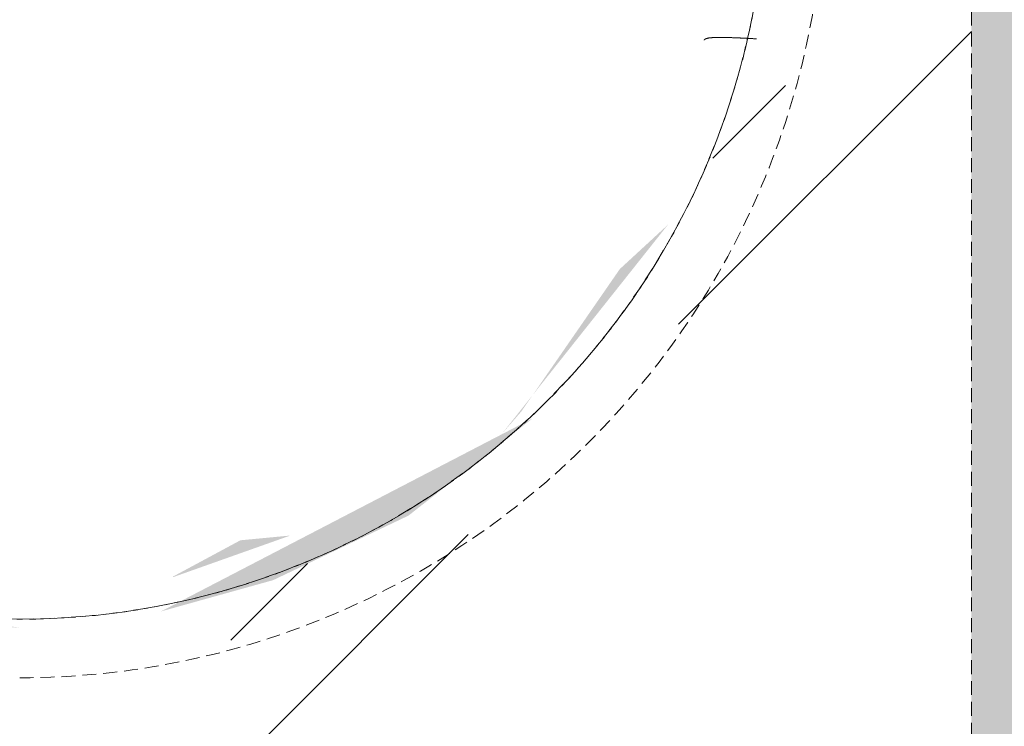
# Model space of a CAD drawing. Header units: millimetres. Extents: x 16156 to 91527, y 4646 to 113494.
# Tile 176 of 256: x 24786 to 25123, y 82574 to 82815. Entities that reach past the tile are written whole.
import ezdxf

# ---------------------------------------------------------------- set-up
doc = ezdxf.new("R2010")
doc.units = ezdxf.units.MM
doc.linetypes.add('ARC Demolished', pattern=[7.14375, 4.7625, -2.38125])
for name, color, linetype, lineweight in [('A--AR9__AlgVoorz', 1, 'Continuous', 9), ('A--L74__VasteSanitaireVoorz', 1, 'ARC Demolished', 9), ('A--L82__LosseGebruikersInvent', 1, 'ARC Demolished', 9)]:
    doc.layers.add(name, color=color, linetype=linetype, lineweight=lineweight)
pattern_1 = [(45, (0, 0), (-212.132, 212.132), [])]
pattern_2 = [(135, (82865.42, -24786.26), (-212.132, -212.132), [])]

# ---------------------------------------------------------------- blocks, each defined once
blk = doc.blocks.new('FP_201-AB-Begane grond - slooptekening')
at = {"layer": 'A--L74__VasteSanitaireVoorz', "flags": 128}
blk.add_lwpolyline([(255, 0), (254.8, -10.2), (254.18, -20.38), (253.17, -30.53), (251.74, -40.63), (249.92, -50.66), (247.69, -60.61), (245.07, -70.47), (242.06, -80.21), (238.65, -89.83), (234.87, -99.3), (230.71, -108.61), (226.18, -117.75), (221.29, -126.7), (216.05, -135.45), (210.46, -143.98), (204.53, -152.28), (198.28, -160.34), (191.71, -168.14), (184.83, -175.67), (177.66, -182.93), (170.2, -189.88), (162.47, -196.54), (154.48, -202.88), (146.25, -208.89), (137.78, -214.58), (129.09, -219.91), (120.19, -224.9), (111.1, -229.53), (101.83, -233.78), (92.4, -237.67), (82.82, -241.17), (73.11, -244.29), (63.28, -247.02), (53.36, -249.36), (43.34, -251.29), (33.26, -252.82), (23.12, -253.95), (12.95, -254.67), (2.75, -254.99), (-7.45, -254.89), (-17.63, -254.39), (-27.79, -253.48), (-37.91, -252.17), (-47.96, -250.45), (-57.94, -248.33), (-67.82, -245.82), (-77.6, -242.91), (-87.25, -239.61), (-96.76, -235.93), (-106.12, -231.87), (-115.3, -227.44), (-124.31, -222.65), (-133.11, -217.5), (-141.7, -212), (-150.07, -206.17), (-158.19, -200), (-166.06, -193.51), (-173.67, -186.72), (-181, -179.62), (-188.04, -172.24), (-194.77, -164.59), (-201.2, -156.67), (-207.3, -148.49), (-213.08, -140.09), (-218.51, -131.45), (-223.59, -122.61), (-228.31, -113.57), (-232.67, -104.35), (-236.66, -94.96), (-240.27, -85.42), (-243.49, -75.75), (-246.32, -65.95), (-248.76, -56.04), (-250.81, -46.05), (-252.45, -35.99), (-253.69, -25.86), (-254.52, -15.7), (-254.94, -5.51), (-255, 0)], dxfattribs=at)
blk = doc.blocks.new('FP_202-AB-Begane grond - slooptekening')
at = {"layer": 'A--L74__VasteSanitaireVoorz', "color": 240, "linetype": 'Continuous'}
for p, q in [((56.63, 248.69), (56.65, 248.9)), ((56.63, 248.69), (56.65, 248.9)), ((56.65, 248.9), (56.66, 249.12)), ((56.65, 248.9), (56.66, 249.12)), ((56.66, 249.12), (56.67, 249.33)), ((56.66, 249.12), (56.67, 249.33)), ((56.67, 249.33), (56.68, 249.54)), ((56.67, 249.33), (56.68, 249.54)), ((56.68, 249.54), (56.69, 249.75)), ((56.68, 249.54), (56.69, 249.75)), ((56.69, 249.75), (56.7, 249.96)), ((56.69, 249.75), (56.7, 249.96)), ((56.7, 249.96), (56.71, 250.18)), ((56.7, 249.96), (56.71, 250.18)), ((56.71, 250.18), (56.72, 250.39)), ((56.71, 250.18), (56.72, 250.39)), ((56.72, 250.39), (56.73, 250.6)), ((56.72, 250.39), (56.73, 250.6)), ((56.73, 250.6), (56.74, 250.82)), ((56.73, 250.6), (56.74, 250.82)), ((56.74, 250.82), (56.75, 251.03)), ((56.74, 250.82), (56.75, 251.03)), ((56.75, 251.03), (56.76, 251.25)), ((56.75, 251.03), (56.76, 251.25)), ((56.76, 251.25), (56.77, 251.46)), ((56.76, 251.25), (56.77, 251.46)), ((56.77, 251.46), (56.78, 251.67)), ((56.77, 251.46), (56.78, 251.67)), ((56.47, 245.39), (56.48, 245.6)), ((56.47, 245.39), (56.48, 245.6)), ((56.48, 245.6), (56.49, 245.8)), ((56.48, 245.6), (56.49, 245.8)), ((56.49, 245.8), (56.5, 246)), ((56.49, 245.8), (56.5, 246)), ((56.5, 246), (56.51, 246.2)), ((56.5, 246), (56.51, 246.2)), ((56.51, 246.2), (56.52, 246.41)), ((56.51, 246.2), (56.52, 246.41)), ((56.52, 246.41), (56.53, 246.61)), ((56.52, 246.41), (56.53, 246.61)), ((56.53, 246.61), (56.54, 246.82)), ((56.53, 246.61), (56.54, 246.82)), ((56.54, 246.82), (56.55, 247.02)), ((56.54, 246.82), (56.55, 247.02)), ((56.55, 247.02), (56.56, 247.23)), ((56.55, 247.02), (56.56, 247.23)), ((56.56, 247.23), (56.57, 247.44)), ((56.56, 247.23), (56.57, 247.44)), ((56.57, 247.44), (56.58, 247.64)), ((56.57, 247.44), (56.58, 247.64)), ((56.58, 247.64), (56.59, 247.85)), ((56.58, 247.64), (56.59, 247.85)), ((56.59, 247.85), (56.6, 248.06)), ((56.59, 247.85), (56.6, 248.06)), ((56.6, 248.06), (56.61, 248.27)), ((56.6, 248.06), (56.61, 248.27)), ((56.61, 248.27), (56.62, 248.48)), ((56.61, 248.27), (56.62, 248.48)), ((56.62, 248.48), (56.63, 248.69)), ((56.62, 248.48), (56.63, 248.69)), ((56.34, 242.15), (56.35, 242.33)), ((56.34, 242.15), (56.35, 242.33)), ((56.34, 241.96), (56.34, 242.15)), ((56.34, 241.96), (56.34, 242.15)), ((56.35, 242.33), (56.36, 242.51)), ((56.35, 242.33), (56.36, 242.51)), ((56.36, 242.69), (56.37, 242.88)), ((56.36, 242.69), (56.37, 242.88)), ((56.36, 242.51), (56.36, 242.69)), ((56.36, 242.51), (56.36, 242.69)), ((56.37, 242.88), (56.38, 243.07)), ((56.37, 242.88), (56.38, 243.07)), ((56.38, 243.25), (56.39, 243.44)), ((56.38, 243.25), (56.39, 243.44)), ((56.38, 243.07), (56.38, 243.25)), ((56.38, 243.07), (56.38, 243.25)), ((56.39, 243.44), (56.4, 243.63)), ((56.39, 243.44), (56.4, 243.63)), ((56.4, 243.63), (56.41, 243.82)), ((56.4, 243.63), (56.41, 243.82)), ((56.41, 244.02), (56.42, 244.21)), ((56.41, 244.02), (56.42, 244.21)), ((56.41, 243.82), (56.41, 244.02)), ((56.41, 243.82), (56.41, 244.02)), ((56.42, 244.21), (56.43, 244.41)), ((56.42, 244.21), (56.43, 244.41)), ((56.43, 244.41), (56.44, 244.6)), ((56.43, 244.41), (56.44, 244.6)), ((56.44, 244.6), (56.45, 244.8)), ((56.44, 244.6), (56.45, 244.8)), ((56.45, 244.8), (56.46, 245)), ((56.45, 244.8), (56.46, 245)), ((56.46, 245.19), (56.47, 245.39)), ((56.46, 245.19), (56.47, 245.39)), ((56.46, 245), (56.46, 245.19)), ((56.46, 245), (56.46, 245.19)), ((56.29, 239.76), (56.3, 239.92)), ((56.29, 239.76), (56.3, 239.92)), ((56.29, 239.6), (56.29, 239.76)), ((56.29, 239.6), (56.29, 239.76)), ((56.29, 239.44), (56.29, 239.6)), ((56.29, 239.44), (56.29, 239.6)), ((56.29, 239.29), (56.29, 239.44)), ((56.29, 239.29), (56.29, 239.44)), ((56.29, 239.13), (56.29, 239.29)), ((56.29, 239.13), (56.29, 239.29)), ((56.29, 238.98), (56.29, 239.13)), ((56.29, 238.98), (56.29, 239.13)), ((56.29, 238.83), (56.29, 238.98)), ((56.29, 238.83), (56.29, 238.98)), ((56.29, 238.69), (56.29, 238.83)), ((56.29, 238.69), (56.29, 238.83)), ((56.3, 240.41), (56.31, 240.58)), ((56.3, 240.41), (56.31, 240.58)), ((56.3, 240.24), (56.3, 240.41)), ((56.3, 240.24), (56.3, 240.41)), ((56.3, 240.08), (56.3, 240.24)), ((56.3, 240.08), (56.3, 240.24)), ((56.3, 239.92), (56.3, 240.08)), ((56.3, 239.92), (56.3, 240.08)), ((56.31, 240.91), (56.32, 241.09)), ((56.31, 240.91), (56.32, 241.09)), ((56.31, 240.74), (56.31, 240.91)), ((56.31, 240.74), (56.31, 240.91)), ((56.31, 240.58), (56.31, 240.74)), ((56.31, 240.58), (56.31, 240.74)), ((56.32, 241.43), (56.33, 241.61)), ((56.32, 241.43), (56.33, 241.61)), ((56.32, 241.26), (56.32, 241.43)), ((56.32, 241.26), (56.32, 241.43)), ((56.32, 241.09), (56.32, 241.26)), ((56.32, 241.09), (56.32, 241.26)), ((56.33, 241.79), (56.34, 241.96)), ((56.33, 241.79), (56.34, 241.96)), ((56.33, 241.61), (56.33, 241.79)), ((56.33, 241.61), (56.33, 241.79)), ((56.3, 238.54), (56.29, 238.69)), ((56.3, 238.54), (56.29, 238.69)), ((56.3, 238.4), (56.3, 238.54)), ((56.3, 238.4), (56.3, 238.54)), ((56.3, 238.25), (56.3, 238.4)), ((56.3, 238.25), (56.3, 238.4)), ((56.3, 238.11), (56.3, 238.25)), ((56.3, 238.11), (56.3, 238.25)), ((56.31, 237.97), (56.3, 238.11)), ((56.31, 237.97), (56.3, 238.11)), ((56.31, 237.84), (56.31, 237.97)), ((56.31, 237.84), (56.31, 237.97)), ((56.31, 237.7), (56.31, 237.84)), ((56.31, 237.7), (56.31, 237.84)), ((56.32, 237.57), (56.31, 237.7)), ((56.32, 237.57), (56.31, 237.7)), ((56.32, 237.44), (56.32, 237.57)), ((56.32, 237.44), (56.32, 237.57)), ((56.33, 237.31), (56.32, 237.44)), ((56.33, 237.31), (56.32, 237.44)), ((56.33, 237.19), (56.33, 237.31)), ((56.33, 237.19), (56.33, 237.31)), ((56.34, 237.06), (56.33, 237.19)), ((56.34, 237.06), (56.33, 237.19)), ((56.35, 236.94), (56.34, 237.06)), ((56.35, 236.94), (56.34, 237.06)), ((56.35, 236.82), (56.35, 236.94)), ((56.35, 236.82), (56.35, 236.94)), ((56.36, 236.7), (56.35, 236.82)), ((56.36, 236.7), (56.35, 236.82)), ((56.37, 236.58), (56.36, 236.7)), ((56.37, 236.58), (56.36, 236.7)), ((56.38, 236.47), (56.37, 236.58)), ((56.38, 236.47), (56.37, 236.58)), ((56.39, 236.36), (56.38, 236.47)), ((56.39, 236.36), (56.38, 236.47)), ((56.4, 236.25), (56.39, 236.36)), ((56.4, 236.25), (56.39, 236.36)), ((56.41, 236.14), (56.4, 236.25)), ((56.41, 236.14), (56.4, 236.25)), ((56.42, 236.04), (56.41, 236.14)), ((56.42, 236.04), (56.41, 236.14)), ((56.43, 235.93), (56.42, 236.04)), ((56.43, 235.93), (56.42, 236.04)), ((56.44, 235.83), (56.43, 235.93)), ((56.44, 235.83), (56.43, 235.93)), ((56.45, 235.73), (56.44, 235.83)), ((56.45, 235.73), (56.44, 235.83)), ((56.46, 235.64), (56.45, 235.73)), ((56.46, 235.64), (56.45, 235.73)), ((56.48, 235.54), (56.46, 235.64)), ((56.48, 235.54), (56.46, 235.64)), ((56.49, 235.45), (56.48, 235.54)), ((56.49, 235.45), (56.48, 235.54)), ((56.5, 235.36), (56.49, 235.45)), ((56.5, 235.36), (56.49, 235.45)), ((56.52, 235.27), (56.5, 235.36)), ((56.52, 235.27), (56.5, 235.36)), ((56.53, 235.19), (56.52, 235.27)), ((56.53, 235.19), (56.52, 235.27)), ((56.55, 235.11), (56.53, 235.19)), ((56.55, 235.11), (56.53, 235.19)), ((56.57, 235.03), (56.55, 235.11)), ((56.57, 235.03), (56.55, 235.11)), ((56.58, 234.95), (56.57, 235.03)), ((56.58, 234.95), (56.57, 235.03)), ((56.6, 234.87), (56.58, 234.95)), ((56.6, 234.87), (56.58, 234.95)), ((56.62, 234.8), (56.6, 234.87)), ((56.62, 234.8), (56.6, 234.87)), ((56.64, 234.73), (56.62, 234.8)), ((56.64, 234.73), (56.62, 234.8)), ((56.66, 234.66), (56.64, 234.73)), ((56.66, 234.66), (56.64, 234.73)), ((56.68, 234.6), (56.66, 234.66)), ((56.68, 234.6), (56.66, 234.66)), ((56.7, 234.53), (56.68, 234.6)), ((56.7, 234.53), (56.68, 234.6)), ((56.72, 234.47), (56.7, 234.53)), ((56.72, 234.47), (56.7, 234.53)), ((56.74, 234.41), (56.72, 234.47)), ((56.74, 234.41), (56.72, 234.47)), ((56.76, 234.36), (56.74, 234.41)), ((56.76, 234.36), (56.74, 234.41)), ((56.78, 234.3), (56.76, 234.36)), ((56.78, 234.3), (56.76, 234.36)), ((56.8, 234.25), (56.78, 234.3)), ((56.8, 234.25), (56.78, 234.3)), ((56.83, 234.2), (56.8, 234.25)), ((56.83, 234.2), (56.8, 234.25)), ((56.85, 234.15), (56.83, 234.2)), ((56.85, 234.15), (56.83, 234.2)), ((56.88, 234.11), (56.85, 234.15)), ((56.88, 234.11), (56.85, 234.15)), ((56.9, 234.07), (56.88, 234.11)), ((56.9, 234.07), (56.88, 234.11)), ((56.93, 234.03), (56.9, 234.07)), ((56.93, 234.03), (56.9, 234.07)), ((56.95, 233.99), (56.93, 234.03)), ((56.95, 233.99), (56.93, 234.03)), ((56.98, 233.96), (56.95, 233.99)), ((56.98, 233.96), (56.95, 233.99)), ((57.01, 233.93), (56.98, 233.96)), ((57.01, 233.93), (56.98, 233.96)), ((57.04, 233.9), (57.01, 233.93)), ((57.04, 233.9), (57.01, 233.93)), ((57.07, 233.87), (57.04, 233.9)), ((57.07, 233.87), (57.04, 233.9)), ((57.1, 233.85), (57.07, 233.87)), ((57.1, 233.85), (57.07, 233.87)), ((57.13, 233.82), (57.1, 233.85)), ((57.13, 233.82), (57.1, 233.85)), ((57.16, 233.81), (57.13, 233.82)), ((57.16, 233.81), (57.13, 233.82)), ((57.19, 233.79), (57.16, 233.81)), ((57.19, 233.79), (57.16, 233.81)), ((57.22, 233.77), (57.19, 233.79)), ((57.22, 233.77), (57.19, 233.79)), ((57.25, 233.76), (57.22, 233.77)), ((57.25, 233.76), (57.22, 233.77))]:
    blk.add_line(p, q, dxfattribs=at)
at = {"layer": 'A--L74__VasteSanitaireVoorz', "flags": 128}
blk.add_lwpolyline([(-255, 0), (-254.8, 10.2), (-254.18, 20.38), (-253.17, 30.53), (-251.74, 40.63), (-249.92, 50.66), (-247.69, 60.61), (-245.07, 70.47), (-242.06, 80.21), (-238.65, 89.83), (-234.87, 99.3), (-230.71, 108.61), (-226.18, 117.75), (-221.29, 126.7), (-216.05, 135.45), (-210.46, 143.98), (-204.53, 152.28), (-198.28, 160.34), (-191.71, 168.14), (-184.83, 175.67), (-177.66, 182.93), (-170.2, 189.88), (-162.47, 196.54), (-154.48, 202.88), (-146.25, 208.89), (-137.78, 214.58), (-129.09, 219.91), (-120.19, 224.9), (-111.1, 229.53), (-101.83, 233.78), (-92.4, 237.67), (-82.82, 241.17), (-73.11, 244.29), (-63.28, 247.02), (-53.36, 249.36), (-43.34, 251.29), (-33.26, 252.82), (-23.12, 253.95), (-12.95, 254.67), (-2.75, 254.99), (7.45, 254.89), (17.63, 254.39), (27.79, 253.48), (37.91, 252.17), (47.96, 250.45), (57.94, 248.33), (67.82, 245.82), (77.6, 242.91), (87.25, 239.61), (96.76, 235.93), (106.12, 231.87), (115.3, 227.44), (124.31, 222.65), (133.11, 217.5), (141.7, 212), (150.07, 206.17), (158.19, 200), (166.06, 193.51), (173.67, 186.72), (181, 179.62), (188.04, 172.24), (194.77, 164.59), (201.2, 156.67), (207.3, 148.49), (213.08, 140.09), (218.51, 131.45), (223.59, 122.61), (228.31, 113.57), (232.67, 104.35), (236.66, 94.96), (240.27, 85.42), (243.49, 75.75), (246.32, 65.95), (248.76, 56.04), (250.81, 46.05), (252.45, 35.99), (253.69, 25.86), (254.52, 15.7), (254.94, 5.51), (255, 0)], dxfattribs=at)
blk = doc.blocks.new('FP_203-AB-Begane grond - slooptekening')
at = {"layer": 'A--L74__VasteSanitaireVoorz', "flags": 128}
blk.add_lwpolyline([(-255, 0), (-254.8, -10.2), (-254.18, -20.38), (-253.17, -30.53), (-251.74, -40.63), (-249.92, -50.66), (-247.69, -60.61), (-245.07, -70.47), (-242.06, -80.21), (-238.65, -89.83), (-234.87, -99.3), (-230.71, -108.61), (-226.18, -117.75), (-221.29, -126.7), (-216.05, -135.45), (-210.46, -143.98), (-204.53, -152.28), (-198.28, -160.34), (-191.71, -168.14), (-184.83, -175.67), (-177.66, -182.93), (-170.2, -189.88), (-162.47, -196.54), (-154.48, -202.88), (-146.25, -208.89), (-137.78, -214.58), (-129.09, -219.91), (-120.19, -224.9), (-111.1, -229.53), (-101.83, -233.78), (-92.4, -237.67), (-82.82, -241.17), (-73.11, -244.29), (-63.28, -247.02), (-53.36, -249.36), (-43.34, -251.29), (-33.26, -252.82), (-23.12, -253.95), (-12.95, -254.67), (-2.75, -254.99), (7.45, -254.89), (17.63, -254.39), (27.79, -253.48), (37.91, -252.17), (47.96, -250.45), (57.94, -248.33), (67.82, -245.82), (77.6, -242.91), (87.25, -239.61), (96.76, -235.93), (106.12, -231.87), (115.3, -227.44), (124.31, -222.65), (133.11, -217.5), (141.7, -212), (150.07, -206.17), (158.19, -200), (166.06, -193.51), (173.67, -186.72), (181, -179.62), (188.04, -172.24), (194.77, -164.59), (201.2, -156.67), (207.3, -148.49), (213.08, -140.09), (218.51, -131.45), (223.59, -122.61), (228.31, -113.57), (232.67, -104.35), (236.66, -94.96), (240.27, -85.42), (243.49, -75.75), (246.32, -65.95), (248.76, -56.04), (250.81, -46.05), (252.45, -35.99), (253.69, -25.86), (254.52, -15.7), (254.94, -5.51), (255, 0)], dxfattribs=at)
blk = doc.blocks.new('FP_204-AB-Begane grond - slooptekening')
at = {"layer": 'A--L74__VasteSanitaireVoorz', "flags": 128}
blk.add_lwpolyline([(255, 0), (254.8, 10.2), (254.18, 20.38), (253.17, 30.53), (251.74, 40.63), (249.92, 50.66), (247.69, 60.61), (245.07, 70.47), (242.06, 80.21), (238.65, 89.83), (234.87, 99.3), (230.71, 108.61), (226.18, 117.75), (221.29, 126.7), (216.05, 135.45), (210.46, 143.98), (204.53, 152.28), (198.28, 160.34), (191.71, 168.14), (184.83, 175.67), (177.66, 182.93), (170.2, 189.88), (162.47, 196.54), (154.48, 202.88), (146.25, 208.89), (137.78, 214.58), (129.09, 219.91), (120.19, 224.9), (111.1, 229.53), (101.83, 233.78), (92.4, 237.67), (82.82, 241.17), (73.11, 244.29), (63.28, 247.02), (53.36, 249.36), (43.34, 251.29), (33.26, 252.82), (23.12, 253.95), (12.95, 254.67), (2.75, 254.99), (-7.45, 254.89), (-17.63, 254.39), (-27.79, 253.48), (-37.91, 252.17), (-47.96, 250.45), (-57.94, 248.33), (-67.82, 245.82), (-77.6, 242.91), (-87.25, 239.61), (-96.76, 235.93), (-106.12, 231.87), (-115.3, 227.44), (-124.31, 222.65), (-133.11, 217.5), (-141.7, 212), (-150.07, 206.17), (-158.19, 200), (-166.06, 193.51), (-173.67, 186.72), (-181, 179.62), (-188.04, 172.24), (-194.77, 164.59), (-201.2, 156.67), (-207.3, 148.49), (-213.08, 140.09), (-218.51, 131.45), (-223.59, 122.61), (-228.31, 113.57), (-232.67, 104.35), (-236.66, 94.96), (-240.27, 85.42), (-243.49, 75.75), (-246.32, 65.95), (-248.76, 56.04), (-250.81, 46.05), (-252.45, 35.99), (-253.69, 25.86), (-254.52, 15.7), (-254.94, 5.51), (-255, 0)], dxfattribs=at)
blk = doc.blocks.new('74_PF_Sink Kitchen Round - Sink Kitchen Round-1657766-AB-Begane grond - slooptekening')
at = {"layer": 'A--L74__VasteSanitaireVoorz'}
h = blk.add_hatch(dxfattribs=at)
h.set_pattern_fill('FP_35', color=256, style=0, pattern_type=2)
h.set_pattern_definition(pattern_2)
h.paths.add_polyline_path([(275, 0), (259.73, 85.67), (247.1, 119), (202.59, 183.73), (170.69, 214.04), (128, 242.39), (52.91, 268.36), (26.97, 273.49), (-28.75, 273.49), (-84.98, 261.54), (-159.85, 221.92), (-206.94, 178.9), (-228.25, 151.65), (-253.47, 104.94), (-269.36, 53.64), (-268.99, 0), (-258, 0), (-244.19, 78.79), (-222.48, 127.83), (-183.73, 179.41), (-145.11, 211.73), (-95.93, 238.16), (-79.73, 245.37), (-26.97, 256.59), (28.75, 256.21), (101.96, 235.47), (155.25, 204.36), (184.01, 179.1), (226.69, 120.54), (244.69, 77.26), (252.5, 52.29), (258, 0), (269.72, 0)])
h = blk.add_hatch(dxfattribs=at)
h.set_pattern_fill('FP_35', color=256, style=0, pattern_type=2)
h.set_pattern_definition(pattern_2)
h.paths.add_polyline_path([(275, 0), (259.73, 85.67), (247.1, 119), (202.59, 183.73), (170.69, 214.04), (128, 242.39), (52.91, 268.36), (26.97, 273.49), (-28.75, 273.49), (-84.98, 261.54), (-159.85, 221.92), (-206.94, 178.9), (-228.25, 151.65), (-253.47, 104.94), (-269.36, 53.64), (-268.99, 0), (-258, 0), (-244.19, 78.79), (-222.48, 127.83), (-183.73, 179.41), (-145.11, 211.73), (-95.93, 238.16), (-79.73, 245.37), (-26.97, 256.59), (28.75, 256.21), (101.96, 235.47), (155.25, 204.36), (184.01, 179.1), (226.69, 120.54), (244.69, 77.26), (252.5, 52.29), (258, 0), (269.72, 0)])
h = blk.add_hatch(dxfattribs=at)
h.set_pattern_fill('FP_35', color=256, style=0, pattern_type=2)
h.set_pattern_definition(pattern_2)
h.paths.add_polyline_path([(235, 0), (220.06, 78.16), (193.37, 131.19), (165.69, 164.56), (129, 194.74), (77.37, 220.33), (23.09, 232.4), (0, 235), (-79.73, 219.51), (-131.42, 193.22), (-168.61, 161.64), (-196.89, 125.58), (-220.2, 77.75), (-230.68, 38.36), (-229.11, 0), (229.11, 0)])
h = blk.add_hatch(dxfattribs=at)
h.set_pattern_fill('FP_35', color=256, style=0, pattern_type=2)
h.set_pattern_definition(pattern_2)
h.paths.add_polyline_path([(235, 0), (220.06, 78.16), (193.37, 131.19), (165.69, 164.56), (129, 194.74), (77.37, 220.33), (23.09, 232.4), (0, 235), (-79.73, 219.51), (-131.42, 193.22), (-168.61, 161.64), (-196.89, 125.58), (-220.2, 77.75), (-230.68, 38.36), (-229.11, 0), (229.11, 0)])
h = blk.add_hatch(dxfattribs=at)
h.set_pattern_fill('FP_35', color=256, style=0, pattern_type=2)
h.set_pattern_definition(pattern_2)
h.paths.add_polyline_path([(275, 0), (258, 0), (240.69, -89.56), (221.49, -129.53), (183.73, -179.41), (145.11, -211.73), (105.24, -234.01), (53.65, -250.92), (0, -256.59), (-52.29, -251.2), (-105.24, -234.01), (-152.78, -206.16), (-194.45, -167.5), (-225.62, -122.38), (-247.35, -69.05), (-253.58, -42.08), (-258, 0), (-275, 0), (-260.43, -83.54), (-232.39, -144.47), (-206.94, -178.9), (-156.15, -224.61), (-105.24, -252.52), (-53.65, -268.2), (0, -273.49), (53.65, -268.2), (105.24, -252.52), (156.15, -224.61), (202.59, -183.73), (241.02, -129.53), (254.44, -101.96), (269.72, -50.27)])
h = blk.add_hatch(dxfattribs=at)
h.set_pattern_fill('FP_35', color=256, style=0, pattern_type=2)
h.set_pattern_definition(pattern_2)
h.paths.add_polyline_path([(275, 0), (258, 0), (240.69, -89.56), (221.49, -129.53), (183.73, -179.41), (145.11, -211.73), (105.24, -234.01), (53.65, -250.92), (0, -256.59), (-52.29, -251.2), (-105.24, -234.01), (-152.78, -206.16), (-194.45, -167.5), (-225.62, -122.38), (-247.35, -69.05), (-253.58, -42.08), (-258, 0), (-275, 0), (-260.43, -83.54), (-232.39, -144.47), (-206.94, -178.9), (-156.15, -224.61), (-105.24, -252.52), (-53.65, -268.2), (0, -273.49), (53.65, -268.2), (105.24, -252.52), (156.15, -224.61), (202.59, -183.73), (241.02, -129.53), (254.44, -101.96), (269.72, -50.27)])
h = blk.add_hatch(dxfattribs=at)
h.set_pattern_fill('FP_35', color=256, style=0, pattern_type=2)
h.set_pattern_definition(pattern_2)
h.paths.add_polyline_path([(235, 0), (-235, 0), (-220.2, -77.75), (-193.16, -131.51), (-166.75, -163.5), (-125.24, -197.1), (-68.51, -223.43), (-48.52, -224.61), (0, -175), (17.32, -185), (23.21, -194.45), (53.59, -228.65), (131.42, -193.22), (166.75, -163.5), (194.4, -129.53), (220.2, -77.75), (230.68, -38.36)])
h.paths.add_polyline_path([(0, -235), (-17.32, -215.23), (-42.58, -230.2), (-19.32, -232.82)])
h.paths.add_polyline_path([(52.29, -229.11), (10, -212.32), (0, -235), (19.32, -232.82)])
h = blk.add_hatch(dxfattribs=at)
h.set_pattern_fill('FP_35', color=256, style=0, pattern_type=2)
h.set_pattern_definition(pattern_2)
h.paths.add_polyline_path([(235, 0), (-235, 0), (-220.2, -77.75), (-193.16, -131.51), (-166.75, -163.5), (-125.24, -197.1), (-68.51, -223.43), (-48.52, -224.61), (0, -175), (17.32, -185), (23.21, -194.45), (53.59, -228.65), (131.42, -193.22), (166.75, -163.5), (194.4, -129.53), (220.2, -77.75), (230.68, -38.36)])
h.paths.add_polyline_path([(0, -235), (-17.32, -215.23), (-42.58, -230.2), (-19.32, -232.82)])
h.paths.add_polyline_path([(52.29, -229.11), (10, -212.32), (0, -235), (19.32, -232.82)])
blk.add_arc((0, 0), 275, 0, 180, dxfattribs=at)
for name in ['FP_202-AB-Begane grond - slooptekening', 'FP_204-AB-Begane grond - slooptekening', 'FP_201-AB-Begane grond - slooptekening', 'FP_203-AB-Begane grond - slooptekening']:
    blk.add_blockref(name, (0, 0), dxfattribs=at)

msp = doc.modelspace()

# ---------------------------------------------------------------- hatches: boundary and pattern name
at = {"layer": 'A--AR9__AlgVoorz'}
h = msp.add_hatch(color=7, dxfattribs=at)
h.paths.add_polyline_path([(28624.06, 76561.44), (28878.15, 76561.44), (28878.15, 77420.44), (28828.15, 77420.44), (28828.15, 77470.44), (28878.15, 77470.44), (28878.15, 77662.27), (27803.15, 77662.27), (27803.15, 79070.44), (24561.26, 79070.44), (24561.26, 76561.44), (27803.15, 76561.44)])
h.paths.add_polyline_path([(25028.65, 78281.44), (24962.26, 78281.44), (24962.26, 78581.44), (25262.26, 78581.44), (25262.14, 78281.44)])
h.paths.add_polyline_path([(24561.26, 79120.44), (27803.15, 79120.44), (27803.15, 83664.44), (25111.26, 83664.44), (25111.26, 82233.14), (25390.7, 82233.14), (25390.7, 81933.14), (25111.26, 81933.14), (25111.26, 81612.99), (24511.26, 81612.99), (24513.21, 79120.44)])
h.paths.add_polyline_path([(24786.26, 82024.24), (24759.31, 82029.42), (24780.82, 82024.81)])
h.paths.add_polyline_path([(24950.82, 82090.4), (25007.67, 82162), (24991.22, 82146.84), (24957.61, 82098.23)])
h.paths.add_polyline_path([(24831.21, 82028.97), (24872.81, 82040.57), (24919.03, 82062.61), (24961.46, 82095.88), (24834.5, 82029.88)])
h.paths.add_polyline_path([(24538.45, 82234.86), (24536.75, 82282.24), (24537.44, 82253.5)])
h.paths.add_polyline_path([(24656.72, 82066.11), (24610.2, 82101.26), (24574.53, 82142.23), (24582.07, 82144.74), (24557.6, 82189.03), (24545.24, 82219.42), (24535.08, 82255.27), (24535.44, 82290.36), (24542.92, 82326.79), (24544.6, 82343.81), (24578.39, 82415.19), (24605.61, 82454.88), (24583.68, 82428.76), (24557.15, 82383.24), (24529.67, 82309.21), (24537.29, 82219.42), (24554.58, 82171.76), (24583.21, 82125.19), (24618.76, 82087.79), (24663.3, 82056.95), (24661.03, 82059.76)])
h.paths.add_polyline_path([(24656.72, 82066.11), (24631.73, 82087.79), (24653.75, 82068.36)])
h.paths.add_polyline_path([(24723.82, 82040.98), (24721.7, 82043.44), (24723.21, 82041.14)])
h.paths.add_polyline_path([(24838.66, 82041.61), (24878.69, 82055.81), (24864.76, 82055.36), (24838.55, 82041.76)])
h.paths.add_polyline_path([(24653.75, 82082.01), (24621.74, 82109.61), (24651.72, 82083.65)])
h.paths.add_polyline_path([(24558.01, 82204.75), (24548.59, 82253.27), (24557.6, 82206.75)])
h.paths.add_polyline_path([(25035.36, 82259.42), (25035.02, 82346.01), (25016.24, 82396.53), (24987.28, 82442.09), (25005.71, 82403.89), (25029.46, 82350.64), (25037.48, 82272.8)])
h.paths.add_polyline_path([(25033.25, 82310.57), (25024.42, 82347.95), (25032.89, 82310.99)])
h.paths.add_polyline_path([(25014.55, 82359.81), (24992.22, 82403.91), (25011.42, 82364.41), (25014.51, 82359.87)])
h.paths.add_polyline_path([(24550.92, 82384.51), (24622.25, 82476.7), (24590.25, 82448.99), (24551.37, 82385.5)])
h.paths.add_polyline_path([(24997.99, 82407.12), (24939.08, 82478.34), (24947.9, 82480.2), (24877.37, 82519.76), (24813.65, 82536.56), (24759.35, 82536.56), (24807.41, 82535.92), (24873.33, 82519.76), (24920.6, 82490.32), (24970.23, 82442.09), (24997.83, 82407.31)])
h.paths.add_polyline_path([(24874.19, 82507.19), (24867.98, 82511.35), (24874.15, 82507.23)])
h.paths.add_polyline_path([(24697.21, 82507.53), (24786.26, 82523.49), (24724.5, 82516.79), (24698.37, 82507.96)])
h.paths.add_polyline_path([(24849.94, 82526.03), (24824.61, 82530.21), (24766.43, 82532.97), (24795.15, 82530.65), (24848.53, 82526.2)])
h.paths.add_polyline_path([(24786.26, 82607.42), (24759.31, 82612.6), (24780.82, 82607.99)])
h.paths.add_polyline_path([(24950.82, 82673.58), (25007.67, 82745.18), (24991.22, 82730.02), (24957.61, 82681.41)])
h.paths.add_polyline_path([(24831.21, 82612.15), (24872.81, 82623.75), (24919.03, 82645.79), (24961.46, 82679.05), (24834.5, 82613.06)])
h.paths.add_polyline_path([(24538.45, 82818.04), (24536.75, 82865.42), (24537.44, 82836.67)])
h.paths.add_polyline_path([(24656.72, 82649.29), (24610.2, 82684.44), (24574.53, 82725.41), (24582.07, 82727.92), (24557.6, 82772.21), (24544.4, 82804.52), (24535.08, 82838.45), (24535.44, 82873.54), (24542.92, 82909.97), (24544.6, 82926.99), (24578.39, 82998.37), (24605.4, 83037.89), (24583.68, 83011.94), (24557.15, 82966.42), (24529.67, 82892.39), (24535.34, 82811.77), (24554.58, 82754.94), (24583.21, 82708.37), (24618.76, 82670.97), (24663.3, 82640.13), (24661.03, 82642.94)])
h.paths.add_polyline_path([(24656.72, 82649.29), (24631.37, 82671.19), (24653.75, 82651.54)])
h.paths.add_polyline_path([(24723.82, 82624.16), (24721.7, 82626.62), (24723.21, 82624.32)])
h.paths.add_polyline_path([(24838.66, 82624.78), (24878.69, 82638.99), (24861.62, 82637.36), (24838.55, 82624.94)])
h.paths.add_polyline_path([(24653.75, 82665.19), (24621.74, 82692.78), (24651.72, 82666.83)])
h.paths.add_polyline_path([(24558.01, 82787.93), (24551.26, 82829.18), (24557.99, 82788.05)])
h.paths.add_polyline_path([(25035.36, 82842.6), (25035.02, 82929.19), (25016.24, 82979.71), (24987.28, 83025.27), (25005.71, 82987.07), (25029.46, 82933.82), (25037.48, 82855.98)])
h.paths.add_polyline_path([(25033.25, 82893.75), (25024.42, 82931.13), (25032.89, 82894.17)])
h.paths.add_polyline_path([(25014.55, 82942.99), (24992.22, 82987.09), (25011.42, 82947.59), (25014.51, 82943.05)])
h.paths.add_polyline_path([(24550.92, 82967.69), (24622.25, 83059.87), (24590.25, 83032.17), (24551.37, 82968.68)])
h.paths.add_polyline_path([(24997.99, 82990.3), (24939.08, 83061.52), (24947.9, 83063.38), (24877.37, 83102.94), (24813.65, 83119.74), (24759.35, 83119.74), (24807.41, 83119.1), (24873.33, 83102.94), (24922.05, 83072.36), (24970.23, 83025.27), (24997.83, 82990.48)])
h.paths.add_polyline_path([(24874.19, 83090.37), (24867.98, 83094.53), (24874.15, 83090.41)])
h.paths.add_polyline_path([(24697.21, 83090.71), (24786.26, 83106.67), (24724.5, 83099.97), (24698.37, 83091.13)])
h.paths.add_polyline_path([(24849.94, 83109.21), (24824.61, 83113.39), (24766.43, 83116.15), (24795.15, 83113.83), (24848.53, 83109.38)])
at = {"layer": 'A--L82__LosseGebruikersInvent'}
h = msp.add_hatch(dxfattribs=at)
h.set_pattern_fill('FP_2', color=256, style=0, pattern_type=2)
h.set_pattern_definition(pattern_1)
h.paths.add_polyline_path([(24511.26, 82865.42), (24516.54, 82919.07), (24532.19, 82970.66), (24561.65, 83023.13), (24607.02, 83072.36), (24633.48, 83094.07), (24702.66, 83126.05), (24737.67, 83135.63), (24795.15, 83139.49), (24843.43, 83134.41), (24898.11, 83116.65), (24965.16, 83072.36), (24990.62, 83049.43), (25028.65, 82993.42), (25047.8, 82950.4), (25059.75, 82894.17), (25054.62, 82812.51), (25047.8, 82780.44), (25017.86, 82718.9), (24969.99, 82662.83), (24932.78, 82634.21), (24871.93, 82605.69), (24838.55, 82595.92), (24786.26, 82590.42), (24722.73, 82598.7), (24667.41, 82618.63), (24602.53, 82662.16), (24572.27, 82694.77), (24557.6, 82712.64), (24523.74, 82788.05), (24516.54, 82811.77)])
h.paths.add_polyline_path([(24511.26, 82282.24), (24516.54, 82335.89), (24532.19, 82387.48), (24583, 82465.97), (24615.61, 82496.23), (24639.74, 82514.24), (24713.38, 82546.12), (24766.17, 82555.26), (24795.15, 82556.31), (24847.36, 82549.96), (24905.26, 82529.34), (24969.99, 82484.83), (25009.88, 82439.75), (25028.65, 82410.24), (25047.8, 82367.22), (25059.75, 82310.99), (25052.51, 82219.42), (25047.8, 82197.26), (25022.65, 82142.32), (24990.62, 82098.23), (24947.9, 82059.76), (24898.11, 82031.02), (24843.43, 82013.25), (24786.26, 82007.24), (24732.61, 82012.53), (24681.02, 82028.17), (24633.48, 82053.59), (24591.8, 82087.79), (24557.6, 82129.46), (24532.19, 82177), (24516.54, 82228.59)])
h.paths.add_polyline_path([(25111.26, 81612.99), (25111.26, 83712.99), (24511.26, 83712.99), (24511.26, 81612.99), (25024.74, 81612.99)])
h = msp.add_hatch(dxfattribs=at)
h.set_pattern_fill('FP_2', color=256, style=0, pattern_type=2)
h.set_pattern_definition(pattern_1)
h.paths.add_polyline_path([(24511.26, 82865.42), (24516.54, 82919.07), (24532.19, 82970.66), (24561.65, 83023.13), (24607.02, 83072.36), (24633.48, 83094.07), (24702.66, 83126.05), (24737.67, 83135.63), (24795.15, 83139.49), (24843.43, 83134.41), (24898.11, 83116.65), (24965.16, 83072.36), (24990.62, 83049.43), (25028.65, 82993.42), (25047.8, 82950.4), (25059.75, 82894.17), (25054.62, 82812.51), (25047.8, 82780.44), (25017.86, 82718.9), (24969.99, 82662.83), (24932.78, 82634.21), (24871.93, 82605.69), (24838.55, 82595.92), (24786.26, 82590.42), (24722.73, 82598.7), (24667.41, 82618.63), (24602.53, 82662.16), (24572.27, 82694.77), (24557.6, 82712.64), (24523.74, 82788.05), (24516.54, 82811.77)])
h.paths.add_polyline_path([(24511.26, 82282.24), (24516.54, 82335.89), (24532.19, 82387.48), (24583, 82465.97), (24615.61, 82496.23), (24639.74, 82514.24), (24713.38, 82546.12), (24766.17, 82555.26), (24795.15, 82556.31), (24847.36, 82549.96), (24905.26, 82529.34), (24969.99, 82484.83), (25009.88, 82439.75), (25028.65, 82410.24), (25047.8, 82367.22), (25059.75, 82310.99), (25052.51, 82219.42), (25047.8, 82197.26), (25022.65, 82142.32), (24990.62, 82098.23), (24947.9, 82059.76), (24898.11, 82031.02), (24843.43, 82013.25), (24786.26, 82007.24), (24732.61, 82012.53), (24681.02, 82028.17), (24633.48, 82053.59), (24591.8, 82087.79), (24557.6, 82129.46), (24532.19, 82177), (24516.54, 82228.59)])
h.paths.add_polyline_path([(25111.26, 81612.99), (25111.26, 83712.99), (24511.26, 83712.99), (24511.26, 81612.99), (25024.74, 81612.99)])

# ---------------------------------------------------------------- linework, layer by layer
msp.add_line((25111.26, 81612.99), (25111.26, 83712.99), dxfattribs=at)
msp.add_arc((24786.26, 82865.42), 275, 270, 90, dxfattribs=at)

# ---------------------------------------------------------------- block references
at = {"layer": 'A--L74__VasteSanitaireVoorz', "rotation": 270.0000000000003}
msp.add_blockref('74_PF_Sink Kitchen Round - Sink Kitchen Round-1657766-AB-Begane grond - slooptekening', (24786.26, 82865.42), dxfattribs=at)

doc.saveas('drawing.dxf')
